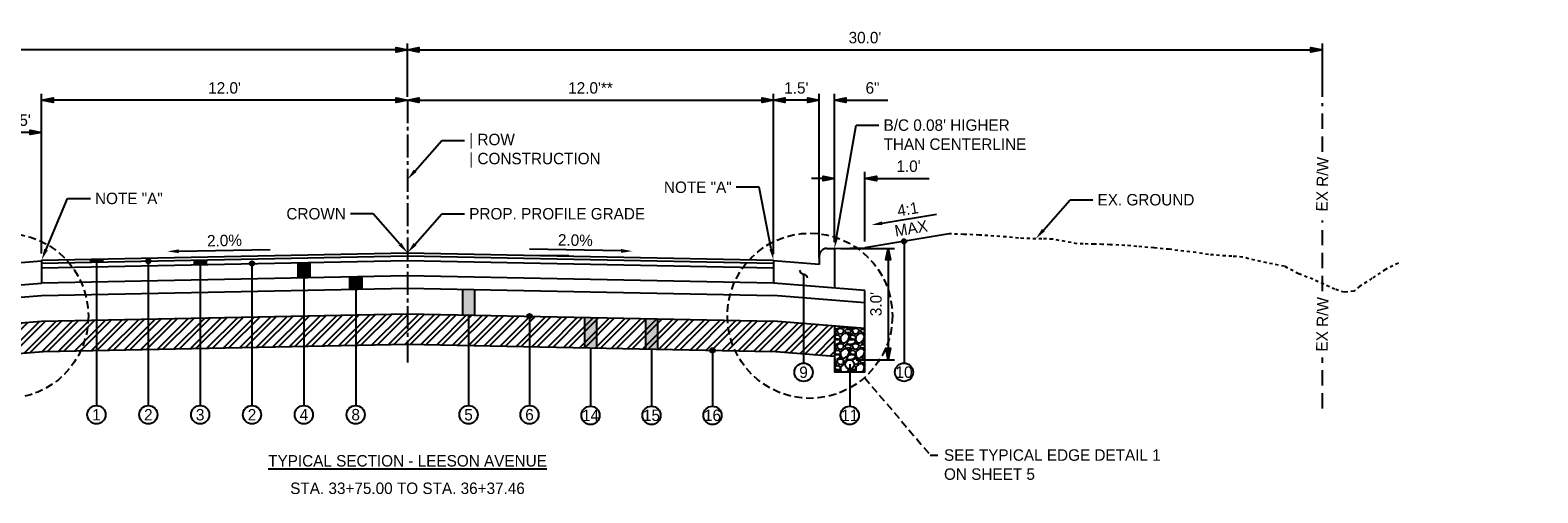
# Model space of a CAD drawing. Header units: feet. Extents: x 18895 to 19174, y 13693 to 13938.
# Tile 10 of 17: x 18981 to 19030, y 13819 to 13834. Entities that reach past the tile are written whole.
import ezdxf
from ezdxf import colors
from ezdxf.entities.mleader import LeaderData, LeaderLine
from ezdxf.math import Vec2, Vec3

# ---------------------------------------------------------------- set-up
doc = ezdxf.new("R2010")
doc.units = ezdxf.units.FT
doc.header["$MEASUREMENT"] = 0
for name, pattern in [('CENTER2', [1.125, 0.75, -0.125, 0.125, -0.125]), ('DASHED', [0.75, 0.5, -0.25]), ('DASHED2', [0.375, 0.25, -0.125]), ('OhDOT_USTN2', [0.11, 0.069, -0.041])]:
    doc.linetypes.add(name, pattern=pattern)
for name, color, linetype in [('PF_X_Ground_Line', 3, 'OhDOT_USTN2'), ('PV_P_EOP', 7, 'Continuous'), ('PV_P_Text', 7, 'Continuous'), ('PV_X_Text', 7, 'Continuous')]:
    doc.layers.add(name, color=color, linetype=linetype)
doc.styles.add('Slanted-Normal', font='font31.shx', dxfattribs={"height": 0.125})
doc.styles.get("Standard").update_dxf_attribs({"font": 'font31.shx'})
doc.dimstyles.new('Dec-1  Slanted', dxfattribs={"dimtxt": 0.125, "dimasz": 0.125, "dimexe": 0.07, "dimexo": 0.07, "dimgap": 0.07, "dimtad": 1, "dimdec": 1, "dimzin": 3, "dimdsep": 46, "dimtxsty": 'Slanted-Normal', "dimblk": 'Dim1', "dimcen": 0, "dimclrd": 95, "dimclre": 95, "dimclrt": 7, "dimadec": 1, "dimazin": 3, "dimtfac": 1, "dimtdec": 1, "dimtix": 1, "dimtofl": 0, "dimtmove": 1, "dimatfit": 3, "dimldrblk": 'Dim1', "dimfxl": 1, "dimtolj": 1, "dimtzin": 0, "dimlwd": -1, "dimlwe": -1, "dimarcsym": 0})

# ---------------------------------------------------------------- blocks, each defined once
blk = doc.blocks.new('Dim1')
h = blk.add_hatch(color=4)
h.dxf.hatch_style = 1
h.paths.add_polyline_path([(0, 0), (-1, -0.2), (-1, 0.2)])
at = {"color": 4}
blk.add_lwpolyline([(0, 0), (-1, -0.2), (-1, 0.2), (0, 0)], dxfattribs=at)
blk = doc.blocks.new('*D893')
at = {"layer": 'Defpoints', "color": 0, "transparency": 16777216}
for p in [(18993.308, 13831.566), (19005.308, 13831.566), (19005.308, 13826.326)]:
    blk.add_point(p, dxfattribs=at)
at = {"layer": 'PV_X_Text', "color": 95, "linetype": 'Continuous', "transparency": 16777216}
for p, q in [((19005.308, 13826.536), (19005.308, 13831.776)), ((18993.683, 13831.566), (19004.933, 13831.566))]:
    blk.add_line(p, q, dxfattribs=at)
at = {"layer": 'PV_X_Text', "color": 95, "transparency": 16777216, "xscale": 0.375, "yscale": 0.375, "zscale": 0.375, "rotation": 180}
blk.add_blockref('Dim1', (18993.308, 13831.566), dxfattribs=at)
at = {"layer": 'PV_X_Text', "color": 95, "transparency": 16777216, "xscale": 0.375, "yscale": 0.375, "zscale": 0.375}
blk.add_blockref('Dim1', (19005.308, 13831.566), dxfattribs=at)
at = {"layer": 'PV_X_Text', "color": 7, "transparency": 16777216, "insert": (18999.308, 13831.963), "char_height": 0.375, "attachment_point": 5, "style": 'Slanted-Normal'}
blk.add_mtext("\\A1;12.0'**", dxfattribs=at)
blk = doc.blocks.new('*D894')
at = {"layer": 'Defpoints', "color": 0, "transparency": 16777216}
for p in [(19005.308, 13831.566), (19005.308, 13826.305), (19006.808, 13826.185)]:
    blk.add_point(p, dxfattribs=at)
at = {"layer": 'PV_X_Text', "color": 95, "linetype": 'Continuous', "transparency": 16777216}
for p, q in [((19005.308, 13826.515), (19005.308, 13831.776)), ((19006.808, 13826.395), (19006.808, 13831.776)), ((19006.433, 13831.566), (19005.683, 13831.566))]:
    blk.add_line(p, q, dxfattribs=at)
at = {"layer": 'PV_X_Text', "color": 95, "transparency": 16777216, "xscale": 0.375, "yscale": 0.375, "zscale": 0.375, "rotation": 180}
blk.add_blockref('Dim1', (19005.308, 13831.566), dxfattribs=at)
at = {"layer": 'PV_X_Text', "color": 95, "transparency": 16777216, "xscale": 0.375, "yscale": 0.375, "zscale": 0.375}
blk.add_blockref('Dim1', (19006.808, 13831.566), dxfattribs=at)
at = {"layer": 'PV_X_Text', "color": 7, "transparency": 16777216, "insert": (19006.058, 13831.963), "char_height": 0.375, "attachment_point": 5, "style": 'Slanted-Normal'}
blk.add_mtext("\\A1;1.5'", dxfattribs=at)
blk = doc.blocks.new('*D895')
at = {"layer": 'Defpoints', "color": 0, "transparency": 16777216}
for p in [(19007.308, 13831.566), (19006.808, 13826.456), (19007.308, 13826.706)]:
    blk.add_point(p, dxfattribs=at)
at = {"layer": 'PV_X_Text', "color": 95, "linetype": 'Continuous', "transparency": 16777216}
for p, q in [((19006.808, 13826.666), (19006.808, 13831.776)), ((19007.308, 13826.916), (19007.308, 13831.776)), ((19006.433, 13831.566), (19006.058, 13831.566)), ((19007.683, 13831.566), (19009.053, 13831.566))]:
    blk.add_line(p, q, dxfattribs=at)
at = {"layer": 'PV_X_Text', "color": 95, "transparency": 16777216, "xscale": 0.375, "yscale": 0.375, "zscale": 0.375}
blk.add_blockref('Dim1', (19006.808, 13831.566), dxfattribs=at)
at = {"layer": 'PV_X_Text', "color": 95, "transparency": 16777216, "xscale": 0.375, "yscale": 0.375, "zscale": 0.375, "rotation": 180}
blk.add_blockref('Dim1', (19007.308, 13831.566), dxfattribs=at)
at = {"layer": 'PV_X_Text', "color": 7, "transparency": 16777216, "insert": (19008.556, 13831.963), "char_height": 0.375, "attachment_point": 5, "style": 'Slanted-Normal'}
blk.add_mtext('\\A1;6"', dxfattribs=at)
blk = doc.blocks.new('*D896')
at = {"layer": 'Defpoints', "color": 0, "transparency": 16777216}
for p in [(19023.308, 13833.213), (18993.308, 13831.464), (19023.308, 13831.464)]:
    blk.add_point(p, dxfattribs=at)
at = {"layer": 'PV_X_Text', "color": 95, "linetype": 'Continuous', "transparency": 16777216}
for p, q in [((18993.308, 13831.674), (18993.308, 13833.423)), ((18993.683, 13833.213), (19022.933, 13833.213)), ((19023.308, 13831.674), (19023.308, 13833.423))]:
    blk.add_line(p, q, dxfattribs=at)
at = {"layer": 'PV_X_Text', "color": 95, "transparency": 16777216, "xscale": 0.375, "yscale": 0.375, "zscale": 0.375, "rotation": 180}
blk.add_blockref('Dim1', (18993.308, 13833.213), dxfattribs=at)
at = {"layer": 'PV_X_Text', "color": 95, "transparency": 16777216, "xscale": 0.375, "yscale": 0.375, "zscale": 0.375}
blk.add_blockref('Dim1', (19023.308, 13833.213), dxfattribs=at)
at = {"layer": 'PV_X_Text', "color": 7, "transparency": 16777216, "insert": (19008.308, 13833.611), "char_height": 0.375, "attachment_point": 5, "style": 'Slanted-Normal'}
blk.add_mtext("\\A1;30.0'", dxfattribs=at)
blk = doc.blocks.new('*D897')
at = {"layer": 'Defpoints', "color": 0, "transparency": 16777216}
for p in [(18981.308, 13831.566), (18993.308, 13831.566), (18981.308, 13826.326)]:
    blk.add_point(p, dxfattribs=at)
at = {"layer": 'PV_X_Text', "color": 95, "linetype": 'Continuous', "transparency": 16777216}
for p, q in [((18981.308, 13826.536), (18981.308, 13831.776)), ((18992.933, 13831.566), (18981.683, 13831.566))]:
    blk.add_line(p, q, dxfattribs=at)
at = {"layer": 'PV_X_Text', "color": 95, "transparency": 16777216, "xscale": 0.375, "yscale": 0.375, "zscale": 0.375, "rotation": 180}
blk.add_blockref('Dim1', (18981.308, 13831.566), dxfattribs=at)
at = {"layer": 'PV_X_Text', "color": 95, "transparency": 16777216, "xscale": 0.375, "yscale": 0.375, "zscale": 0.375}
blk.add_blockref('Dim1', (18993.308, 13831.566), dxfattribs=at)
at = {"layer": 'PV_X_Text', "color": 7, "transparency": 16777216, "insert": (18987.308, 13831.963), "char_height": 0.375, "attachment_point": 5, "style": 'Slanted-Normal'}
blk.add_mtext("\\A1;12.0'", dxfattribs=at)
blk = doc.blocks.new('*D898')
at = {"layer": 'Defpoints', "color": 0, "transparency": 16777216}
for p in [(18979.808, 13830.509), (18981.308, 13826.326), (18979.808, 13826.206)]:
    blk.add_point(p, dxfattribs=at)
at = {"layer": 'PV_X_Text', "color": 95, "linetype": 'Continuous', "transparency": 16777216}
for p, q in [((18979.808, 13826.416), (18979.808, 13830.719)), ((18981.308, 13826.536), (18981.308, 13830.719)), ((18980.933, 13830.509), (18980.183, 13830.509))]:
    blk.add_line(p, q, dxfattribs=at)
at = {"layer": 'PV_X_Text', "color": 95, "transparency": 16777216, "xscale": 0.375, "yscale": 0.375, "zscale": 0.375, "rotation": 180}
blk.add_blockref('Dim1', (18979.808, 13830.509), dxfattribs=at)
at = {"layer": 'PV_X_Text', "color": 95, "transparency": 16777216, "xscale": 0.375, "yscale": 0.375, "zscale": 0.375}
blk.add_blockref('Dim1', (18981.308, 13830.509), dxfattribs=at)
at = {"layer": 'PV_X_Text', "color": 7, "transparency": 16777216, "insert": (18980.558, 13830.906), "char_height": 0.375, "attachment_point": 5, "style": 'Slanted-Normal'}
blk.add_mtext("\\A1;1.5'", dxfattribs=at)
blk = doc.blocks.new('*D902')
at = {"layer": 'Defpoints', "color": 0, "transparency": 16777216}
for p in [(18963.308, 13833.213), (18963.308, 13831.464), (18993.308, 13831.566)]:
    blk.add_point(p, dxfattribs=at)
at = {"layer": 'PV_X_Text', "color": 95, "linetype": 'Continuous', "transparency": 16777216}
for p, q in [((18963.308, 13831.674), (18963.308, 13833.423)), ((18992.933, 13833.213), (18963.683, 13833.213)), ((18993.308, 13831.776), (18993.308, 13833.423))]:
    blk.add_line(p, q, dxfattribs=at)
at = {"layer": 'PV_X_Text', "color": 95, "transparency": 16777216, "xscale": 0.375, "yscale": 0.375, "zscale": 0.375, "rotation": 180}
blk.add_blockref('Dim1', (18963.308, 13833.213), dxfattribs=at)
at = {"layer": 'PV_X_Text', "color": 95, "transparency": 16777216, "xscale": 0.375, "yscale": 0.375, "zscale": 0.375}
blk.add_blockref('Dim1', (18993.308, 13833.213), dxfattribs=at)
at = {"layer": 'PV_X_Text', "color": 7, "transparency": 16777216, "insert": (18978.308, 13833.611), "char_height": 0.375, "attachment_point": 5, "style": 'Slanted-Normal'}
blk.add_mtext("\\A1;30.0'", dxfattribs=at)
blk = doc.blocks.new('_Integral')
at = {"color": 0, "linetype": 'ByBlock', "lineweight": -2}
for centre, start, end in [((0.44, -0.09), 102, 168), ((-0.44, 0.09), 282, 348)]:
    blk.add_arc(centre, 0.454, start, end, dxfattribs=at)
blk = doc.blocks.new('*D978')
at = {"layer": 'Defpoints', "color": 0, "transparency": 16777216}
for p in [(19007.308, 13826.706), (19007.808, 13823.062), (19009.067, 13823.062)]:
    blk.add_point(p, dxfattribs=at)
at = {"layer": 'PV_X_Text', "color": 95, "linetype": 'Continuous', "transparency": 16777216}
for p, q in [((19007.518, 13826.706), (19009.277, 13826.706)), ((19009.067, 13826.331), (19009.067, 13823.437)), ((19008.018, 13823.062), (19009.277, 13823.062))]:
    blk.add_line(p, q, dxfattribs=at)
at = {"layer": 'PV_X_Text', "color": 95, "transparency": 16777216, "xscale": 0.375, "yscale": 0.375, "zscale": 0.375}
for p, rotation in [((19009.067, 13826.706), 90), ((19009.067, 13823.062), 270)]:
    blk.add_blockref('Dim1', p, dxfattribs=dict(at, rotation=rotation))
at = {"layer": 'PV_X_Text', "color": 7, "transparency": 16777216, "insert": (19008.67, 13824.884), "char_height": 0.375, "attachment_point": 5, "rotation": 90, "style": 'Slanted-Normal'}
blk.add_mtext("\\A1;3.0'", dxfattribs=at)
blk = doc.blocks.new('*D1000')
at = {"layer": 'Defpoints', "color": 0, "transparency": 16777216}
for p in [(19007.308, 13829.001), (19007.308, 13826.725), (19008.308, 13826.726)]:
    blk.add_point(p, dxfattribs=at)
at = {"layer": 'PV_X_Text', "color": 95, "linetype": 'Continuous', "transparency": 16777216}
for p, q in [((19006.933, 13829.001), (19006.558, 13829.001)), ((19007.308, 13826.935), (19007.308, 13829.211)), ((19008.308, 13826.936), (19008.308, 13829.211)), ((19008.683, 13829.001), (19010.416, 13829.001))]:
    blk.add_line(p, q, dxfattribs=at)
at = {"layer": 'PV_X_Text', "color": 95, "transparency": 16777216, "xscale": 0.375, "yscale": 0.375, "zscale": 0.375}
blk.add_blockref('Dim1', (19007.308, 13829.001), dxfattribs=at)
at = {"layer": 'PV_X_Text', "color": 95, "transparency": 16777216, "xscale": 0.375, "yscale": 0.375, "zscale": 0.375, "rotation": 180}
blk.add_blockref('Dim1', (19008.308, 13829.001), dxfattribs=at)
at = {"layer": 'PV_X_Text', "color": 7, "transparency": 16777216, "insert": (19009.737, 13829.398), "char_height": 0.375, "attachment_point": 5, "style": 'Slanted-Normal'}
blk.add_mtext("\\A1;1.0'", dxfattribs=at)

msp = doc.modelspace()

# ---------------------------------------------------------------- hatches: boundary and pattern name
at = {"layer": 'PV_P_EOP'}
h = msp.add_hatch(color=256, dxfattribs=at)
h.dxf.hatch_style = 1
edge = h.paths.add_edge_path()
edge.add_arc((19009.589, 13826.94), 0.075, 0, 360)
h = msp.add_hatch(color=256, dxfattribs=at)
h.dxf.hatch_style = 1
h.paths.add_polyline_path([(18982.908, 13826.358), (18983.308, 13826.366), (18983.308, 13826.262), (18982.908, 13826.254)])
h = msp.add_hatch(color=256, dxfattribs=at)
h.dxf.hatch_style = 1
edge = h.paths.add_edge_path()
edge.add_arc((18984.808, 13826.292), 0.075, 0, 360)
h = msp.add_hatch(color=256, dxfattribs=at)
h.dxf.hatch_style = 1
h.paths.add_polyline_path([(18986.308, 13826.322), (18986.708, 13826.33), (18986.708, 13826.184), (18986.308, 13826.176)])
h = msp.add_hatch(color=256, dxfattribs=at)
h.dxf.hatch_style = 1
edge = h.paths.add_edge_path()
edge.add_arc((18988.208, 13826.214), 0.075, 0, 360)
h = msp.add_hatch(color=256, dxfattribs=at)
h.dxf.hatch_style = 1
h.paths.add_polyline_path([(18989.908, 13825.748), (18990.108, 13825.752), (18990.108, 13826.252), (18989.908, 13826.248), (18989.708, 13826.244), (18989.708, 13825.744)])
h = msp.add_hatch(color=256, dxfattribs=at)
h.dxf.hatch_style = 1
h.paths.add_polyline_path([(18991.608, 13825.782), (18991.408, 13825.778), (18991.408, 13825.363), (18991.608, 13825.367), (18991.808, 13825.371), (18991.808, 13825.786)])
h = msp.add_hatch(color=256, dxfattribs=at)
h.dxf.hatch_style = 1
h.paths.add_polyline_path([(18995.108, 13824.52), (18995.508, 13824.512), (18995.508, 13825.346), (18995.108, 13825.354)])
h = msp.add_hatch(color=256, dxfattribs=at)
h.dxf.hatch_style = 1
edge = h.paths.add_edge_path()
edge.add_arc((18997.308, 13824.487), 0.075, 0, 360)
h = msp.add_hatch(color=256, dxfattribs=at)
h.dxf.hatch_style = 1
h.paths.add_polyline_path([(18999.108, 13823.451), (18999.508, 13823.443), (18999.508, 13824.443), (18999.108, 13824.451)])
h = msp.add_hatch(color=256, dxfattribs=at)
h.dxf.hatch_style = 1
h.paths.add_polyline_path([(19001.108, 13823.411), (19001.508, 13823.403), (19001.508, 13824.403), (19001.108, 13824.411)])
h = msp.add_hatch(color=256, dxfattribs=at)
h.dxf.hatch_style = 1
edge = h.paths.add_edge_path()
edge.add_arc((19003.308, 13823.367), 0.075, 0, 360)
at = {"layer": 'PV_X_Text', "transparency": 33554597}
h = msp.add_hatch(dxfattribs=at)
h.set_pattern_fill('ANSI32', color=256)
h.paths.add_polyline_path([(18979.308, 13824.167), (18981.308, 13824.327), (18993.308, 13824.567), (19005.308, 13824.328), (19007.308, 13824.168), (19007.308, 13823.164), (19005.258, 13823.328), (18993.308, 13823.567), (18981.358, 13823.328), (18979.308, 13823.164)])
at = {"layer": 'PV_X_Text', "transparency": 33554585}
h = msp.add_hatch(dxfattribs=at)
h.set_pattern_fill('GRAVEL', color=256, scale=0.5)
h.set_pattern_definition([(228.0127875, (0.36, 0.5), (-4, -4.5), [0.067268, -6.659544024]), (184.96974073, (0.315, 0.45), (6, 0.5), [0.115434, -11.427962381]), (132.51044708, (0.2, 0.44), (5, -5.5), [0.081394, -8.058016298]), (267.27368901, (0.005, 0.315), (0.5, 10), [0.105119, -10.406779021]), (292.83365418, (0, 0.21), (-2.5, 6), [0.1030775, -10.204686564]), (357.27368901, (0.04, 0.115), (-10, 0.5), [0.105119, -10.406779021]), (37.69424047, (0.145, 0.11), (-6.5, -5), [0.1390145, -13.762424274]), (72.255328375, (0.255, 0.195), (3.5, 11), [0.131244, -12.993160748]), (121.42956562, (0.295, 0.32), (-4, 6.5), [0.105475, -10.442036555]), (175.2363583, (0.24, 0.41), (5.5, -0.5), [0.120416, -5.900381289]), (222.3974378, (0.12, 0.42), (-6, -5.5), [0.155724, -15.416687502]), (138.81407483, (0.5, 0.31), (-3.5, 3), [0.0531505, -5.261922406]), (171.46923439, (0.46, 0.345), (6.5, -1), [0.1011185, -10.010755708]), (225, (0.36, 0.36), (-6e-17, -0.5), [0.0707105, -0.636396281]), (203.1985905, (0.325, 0.42), (2.5, 1), [0.038079, -3.769807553]), (291.8014095, (0.29, 0.405), (-0.5, 1.5), [0.0538515, -2.638730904]), (30.96375653, (0.31, 0.355), (1.5, 1), [0.0874645, -2.828011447]), (161.5650512, (0.385, 0.4), (1, -0.5), [0.0632455, -1.51789333]), (16.38954033, (0, 0.405), (5, 1.5), [0.0886, -8.771422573]), (70.34617594, (0.085, 0.43), (-2, -5.5), [0.0743305, -7.358703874]), (293.1985905, (0.385, 0.5), (-1, 2.5), [0.0761575, -3.731729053]), (343.61045967, (0.415, 0.43), (-5, 1.5), [0.0886, -8.771422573]), (339.44395478, (0, 0.095), (-2.5, 1), [0.08544, -4.186561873]), (294.77514057, (0.08, 0.065), (-2.5, 5.5), [0.071589, -7.087321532]), (66.8014095, (0.39, 0), (1, 2.5), [0.0761575, -3.731729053]), (17.35402464, (0.42, 0.07), (-6.5, -2), [0.0838155, -8.297711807]), (69.44395478, (0.145, 0), (-1, -2.5), [0.04272, -4.229281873]), (101.30993247, (0.36, 0), (-0.5, 2), [0.025495, -2.524014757]), (165.96375653, (0.355, 0.025), (1.5, -0.5), [0.1030775, -1.958475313]), (186.00900596, (0.255, 0.05), (5, 0.5), [0.095525, -9.456961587]), (303.6900675, (0.31, 0.31), (-0.5, 1), [0.072111, -1.730664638]), (353.15722659, (0.35, 0.25), (8.5, -1), [0.125897, -12.463781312]), (60.9453959, (0.475, 0.235), (-2, -3.5), [0.051478, -5.09633707]), (90, (0.5, 0.28), (-0.5, 0.5), [0.03, -0.47]), (120.25643716, (0.245, 0.065), (2, -3.5), [0.069462, -6.876759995]), (48.0127875, (0.21, 0.125), (4, 4.5), [0.134536, -6.592276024]), (0, (0.3, 0.225), (0.5, 0.5), [0.13, -0.37]), (325.30484647, (0.43, 0.225), (5, -3.5), [0.079057, -7.82663715]), (254.0546041, (0.495, 0.18), (-0.5, -2), [0.072801, -3.567253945]), (207.64597536, (0.475, 0.11), (-9.5, -5), [0.1185325, -11.734737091]), (175.42607874, (0.37, 0.055), (-6.5, 0.5), [0.1253995, -12.414536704])])
edge = h.paths.add_edge_path(flags=16)
edge.add_arc((19007.808, 13822.912), 0.15, 0, 360)
h.paths.add_polyline_path([(19008.308, 13824.088), (19007.308, 13824.168), (19007.308, 13822.663), (19008.308, 13822.663)])

# ---------------------------------------------------------------- linework, layer by layer
at = {"layer": 'PF_X_Ground_Line'}
msp.add_lwpolyline([(19025.799, 13826.219), (19025.373, 13826.022), (19024.931, 13825.728), (19024.538, 13825.466), (19024.342, 13825.302), (19024.03, 13825.27), (19023.719, 13825.368), (19022.999, 13825.695), (19022.524, 13825.875), (19022.065, 13826.121), (19021.483, 13826.234), (19020.686, 13826.422), (19020.337, 13826.451), (19019.939, 13826.476), (19019.569, 13826.508), (19019.165, 13826.571), (19018.284, 13826.678), (19017.782, 13826.725), (19017.221, 13826.774), (19016.83, 13826.808), (19016.346, 13826.827), (19016.095, 13826.84), (19015.83, 13826.844), (19015.468, 13826.854), (19015.267, 13826.863), (19014.462, 13827.011), (19014.112, 13827.023), (19013.713, 13827.027), (19013.342, 13827.041), (19012.935, 13827.083), (19012.05, 13827.146), (19011.547, 13827.168), (19011.064, 13827.185)], dxfattribs=at)
at = {"layer": 'PV_P_EOP', "linetype": 'DASHED'}
for points in [[(19023.308, 13829.873), (19023.308, 13831.464)], [(19023.308, 13825.309), (19023.308, 13827.619)], [(19023.308, 13821.464), (19023.308, 13823.131)]]:
    msp.add_lwpolyline(points, dxfattribs=at)
at = {"layer": 'PV_P_EOP'}
for points in [[(18982.908, 13826.358), (18982.908, 13826.254)], [(18983.308, 13826.366), (18983.308, 13826.262)], [(18986.308, 13826.322), (18986.308, 13826.176)], [(18989.708, 13826.244), (18989.708, 13825.744)], [(18990.108, 13826.252), (18990.108, 13825.752)], [(18991.408, 13825.778), (18991.408, 13825.363)], [(18991.808, 13825.786), (18991.808, 13825.371)], [(18995.108, 13825.365), (18995.108, 13824.531)], [(18995.508, 13825.357), (18995.508, 13824.523)], [(18999.108, 13824.451), (18999.108, 13823.451)], [(18999.508, 13824.443), (18999.508, 13823.443)], [(19001.108, 13824.411), (19001.108, 13823.411)], [(19001.508, 13824.403), (19001.508, 13823.403)]]:
    msp.add_lwpolyline(points, dxfattribs=at)
for centre in [(19009.589, 13826.94), (18984.808, 13826.292), (18988.208, 13826.214), (18997.308, 13824.487), (19003.308, 13823.367)]:
    msp.add_circle(centre, 0.075, dxfattribs=at)
at = {"layer": 'PV_P_Text'}
for points in [[(19011.064, 13827.185), (19008.308, 13826.726)], [(18979.808, 13826.185), (18981.308, 13826.305)], [(18981.308, 13826.326), (18993.308, 13826.566)], [(18981.308, 13826.222), (18993.308, 13826.462)], [(18981.308, 13826.326), (18981.308, 13825.574)], [(18981.308, 13826.076), (18993.308, 13826.316)], [(18986.708, 13826.33), (18986.708, 13826.184)], [(18993.308, 13826.566), (19005.308, 13826.326)], [(18993.308, 13826.462), (19005.308, 13826.222)], [(18993.308, 13826.316), (19005.308, 13826.076)], [(19005.308, 13826.326), (19005.308, 13825.574)], [(19006.808, 13826.185), (19005.308, 13826.305)], [(19006.808, 13826.456), (19006.808, 13826.185)], [(19007.058, 13826.706), (19007.308, 13826.706)], [(19007.308, 13826.706), (19007.308, 13825.414)], [(18981.308, 13825.576), (18993.308, 13825.816)], [(18993.308, 13825.816), (19005.308, 13825.576)], [(18978.308, 13825.334), (18981.308, 13825.574)], [(18981.308, 13825.161), (18993.317, 13825.401)], [(18993.3, 13825.401), (19005.308, 13825.161)], [(19008.308, 13825.334), (19005.308, 13825.574)], [(19007.308, 13824.168), (19007.308, 13822.663), (19008.308, 13822.663), (19008.308, 13825.334)], [(18978.308, 13824.921), (18981.308, 13825.161)], [(19008.308, 13824.921), (19005.308, 13825.161)], [(18978.308, 13824.087), (18981.308, 13824.327)], [(18981.308, 13824.327), (18993.308, 13824.567)], [(18993.308, 13824.567), (19005.308, 13824.328)], [(18993.317, 13824.567), (18993.317, 13824.567)], [(19008.308, 13824.088), (19005.308, 13824.328)], [(18979.308, 13823.164), (18981.358, 13823.328)], [(18981.358, 13823.328), (18993.308, 13823.567)], [(18993.308, 13823.567), (19005.258, 13823.328)], [(19007.308, 13823.164), (19005.258, 13823.328)]]:
    msp.add_lwpolyline(points, dxfattribs=at)
msp.add_circle((19007.808, 13822.912), 0.15, dxfattribs=at)
msp.add_arc((19007.058, 13826.456), 0.25, 90, 180, dxfattribs=at)
at = {"layer": 'PV_X_Text', "linetype": 'CENTER2'}
msp.add_lwpolyline([(18993.308, 13831.566), (18993.308, 13822.969)], dxfattribs=at)
at = {"layer": 'PV_X_Text', "linetype": 'ByBlock', "lineweight": -2}
for points in [[(19008.876, 13827.531), (19010.651, 13827.827)], [(18985.808, 13826.616), (18988.809, 13826.676)], [(19000.309, 13826.626), (18997.308, 13826.686)]]:
    msp.add_lwpolyline(points, dxfattribs=at)
at = {"layer": 'PV_X_Text'}
for points in [[(19009.589, 13826.94), (19009.589, 13822.952)], [(18983.108, 13826.362), (18983.108, 13821.558)], [(18984.808, 13826.292), (18984.808, 13821.558)], [(18986.508, 13826.326), (18986.508, 13821.558)], [(18998.599, 13826.46), (18997.599, 13826.48)], [(19007.308, 13826.706), (19008.308, 13826.726)], [(18988.208, 13826.214), (18988.208, 13821.558)], [(18989.908, 13826.248), (18989.908, 13821.558)], [(18991.608, 13825.782), (18991.608, 13821.558)], [(18995.308, 13824.527), (18995.308, 13821.558)], [(18997.308, 13824.487), (18997.308, 13821.558)], [(18999.308, 13823.447), (18999.308, 13821.538)], [(19001.308, 13823.407), (19001.308, 13821.538)], [(19003.308, 13823.367), (19003.308, 13821.538)], [(19007.808, 13822.912), (19007.808, 13821.538)]]:
    msp.add_lwpolyline(points, dxfattribs=at)
at = {"layer": 'PV_X_Text', "linetype": 'DASHED2', "lineweight": -2}
msp.add_lwpolyline([(19008.293, 13822.475), (19010.45, 13819.939), (19010.81, 13819.939)], dxfattribs=at)
at = {"layer": 'PV_X_Text', "linetype": 'DASHED2'}
for centre in [(18980.137, 13824.494), (19006.502, 13824.501)]:
    msp.add_circle(centre, 2.705, dxfattribs=at)
at = {"layer": 'PV_X_Text'}
for centre in [(19006.295, 13822.649), (19009.589, 13822.652), (18983.108, 13821.258), (18984.808, 13821.258), (18986.508, 13821.258), (18988.208, 13821.258), (18989.908, 13821.258), (18991.608, 13821.258), (18995.308, 13821.258), (18997.308, 13821.258), (18999.308, 13821.238), (19001.308, 13821.238), (19003.308, 13821.238), (19007.808, 13821.238)]:
    msp.add_circle(centre, 0.3, dxfattribs=at)
for points in [[(19008.866, 13827.593), (19008.506, 13827.47), (19008.886, 13827.47)], [(18985.807, 13826.678), (18985.433, 13826.608), (18985.809, 13826.553)], [(19000.31, 13826.688), (19000.684, 13826.618), (19000.307, 13826.563)]]:
    msp.add_solid(points, dxfattribs=at)

# ---------------------------------------------------------------- texts
at = {"layer": 'PV_P_EOP', "insert": (18993.308, 13819.747), "char_height": 0.375, "width": 29.24884, "attachment_point": 5, "style": 'Slanted-Normal'}
msp.add_mtext('{\\LTYPICAL SECTION - LEESON AVENUE}', dxfattribs=at)
at = {"layer": 'PV_X_Text', "char_height": 0.375, "width": 2.18377, "attachment_point": 5, "style": 'Slanted-Normal'}
for s, insert, rotation in [('EX R/W', (19023.308, 13828.809), 88.8542), ('4:1', (19009.714, 13827.995), 9.4642), ('MAX', (19009.82, 13827.365), 9.4642), ('2.0%', (18987.305, 13826.966), 1.1458), ('2.0%', (18998.812, 13826.976), 358.8542), ('EX R/W', (19023.308, 13824.22), 88.8542)]:
    msp.add_mtext(s, dxfattribs=dict(at, insert=insert, rotation=rotation))
at = {"layer": 'PV_X_Text', "char_height": 0.375, "attachment_point": 5, "style": 'Slanted-Normal'}
for s, insert in [('9', (19006.295, 13822.649)), ('10', (19009.589, 13822.652)), ('1', (18983.108, 13821.258)), ('2', (18984.808, 13821.258)), ('3', (18986.508, 13821.258)), ('2', (18988.208, 13821.258)), ('4', (18989.908, 13821.258)), ('8', (18991.608, 13821.258)), ('5', (18995.308, 13821.258)), ('6', (18997.308, 13821.258)), ('14', (18999.308, 13821.238)), ('15', (19001.308, 13821.238)), ('16', (19003.308, 13821.238)), ('11', (19007.808, 13821.238))]:
    msp.add_mtext_dynamic_manual_height_columns(s, width=2.46234, gutter_width=0.625, heights=[0], dxfattribs=dict(at, insert=insert))
at = {"layer": 'PV_X_Text', "insert": (19010.9, 13820.126), "char_height": 0.375, "attachment_point": 1}
msp.add_mtext('SEE TYPICAL EDGE DETAIL 1\\PON SHEET 5', dxfattribs=at)
at = {"layer": 'PV_X_Text', "insert": (18993.308, 13818.847), "char_height": 0.375, "width": 29.24884, "attachment_point": 5, "style": 'Slanted-Normal'}
msp.add_mtext('STA. 33+75.00 TO STA. 36+37.46', dxfattribs=at)

# ---------------------------------------------------------------- dimensions: what is measured, and where the dimension line sits
at = {"layer": 'PV_X_Text'}
for base, p1, p2, text, picture, middle in [((18963.308, 13833.213), (18993.308, 13831.566), (18963.308, 13831.464), "30.0'", '*D902', (18978.308, 13833.611)), ((19023.308, 13833.213), (18993.308, 13831.464), (19023.308, 13831.464), "30.0'", '*D896', (19008.308, 13833.611)), ((18981.308, 13831.566), (18993.308, 13831.566), (18981.308, 13826.326), "12.0'", '*D897', (18987.308, 13831.963)), ((19005.308, 13831.566), (18993.308, 13831.566), (19005.308, 13826.326), "12.0'**", '*D893', (18999.308, 13831.963)), ((19005.308, 13831.566), (19006.808, 13826.185), (19005.308, 13826.305), "1.5'", '*D894', (19006.058, 13831.963)), ((19007.308, 13831.566), (19006.808, 13826.456), (19007.308, 13826.706), '6"', '*D895', (19008.556, 13831.963)), ((18979.808, 13830.509), (18981.308, 13826.326), (18979.808, 13826.206), "1.5'", '*D898', (18980.558, 13830.906))]:
    dim = msp.add_linear_dim(base=base, p1=p1, p2=p2, text=text, dimstyle='Dec-1  Slanted', override={"dimpost": "'"}, dxfattribs=at)
    dim.commit()
    dim.dimension.update_dxf_attribs({"geometry": picture, "text_midpoint": middle})
dim = msp.add_linear_dim(base=(19007.308, 13829.001), p1=(19008.308, 13826.726), p2=(19007.308, 13826.725), text="1.0'", dimstyle='Dec-1  Slanted', override={"dimpost": "'"}, dxfattribs=at)
dim.commit()
dim.dimension.update_dxf_attribs({"geometry": '*D1000', "text_midpoint": (19009.737, 13829.001), "dimtype": 160})
dim = msp.add_linear_dim(base=(19009.067, 13823.062), p1=(19007.308, 13826.706), p2=(19007.808, 13823.062), angle=270, text="3.0'", dimstyle='Dec-1  Slanted', override={"dimpost": "'"}, dxfattribs=at)
dim.commit()
dim.dimension.update_dxf_attribs({"geometry": '*D978', "text_midpoint": (19009.067, 13824.884), "dimtype": 160})

# ---------------------------------------------------------------- leaders
ml = msp.add_multileader_mtext('Standard', dxfattribs=at)
ml.set_content("B/C 0.08' HIGHER \\PTHAN CENTERLINE", color=256, style='Slanted-Normal')
ml.set_leader_properties()
ml.build(insert=Vec2(0, 0))
ml.multileader.update_dxf_attribs({"dogleg_length": 0.25, "arrow_head_size": 0.375, "scale": 3})
ctx = ml.context
ctx.base_point, ctx.scale, ctx.char_height, ctx.arrow_head_size, ctx.landing_gap_size, ctx.plane_origin = Vec3(19008.768, 13830.747), 3, 0.375, 0.375, 0.15, Vec3(19007.252, 13826.68)
notes = []
notes.append((ctx, [(1, (1, 1, 0), (19008.018, 13830.747), (1, 0), 0.75, [(0, [(19007.308, 13826.706)], 0, [])])]))
ctx.mtext.insert, ctx.mtext.width, ctx.mtext.flow_direction = Vec3(19008.918, 13830.935), 7.15171, 5
ml = msp.add_multileader_mtext('Standard', dxfattribs=at)
ml.set_content('| ROW\\P| CONSTRUCTION', color=256, style='Slanted-Normal')
ml.set_leader_properties()
ml.build(insert=Vec2(0, 0))
ml.multileader.update_dxf_attribs({"dogleg_length": 0.25, "arrow_head_size": 0.375, "scale": 3})
ctx = ml.context
ctx.base_point, ctx.scale, ctx.char_height, ctx.arrow_head_size, ctx.landing_gap_size, ctx.plane_origin = Vec3(18995.181, 13830.245), 3, 0.375, 0.375, 0.15, Vec3(18993.364, 13828.942)
notes.append((ctx, [(0, (1, 1, 0), (18994.431, 13830.245), (1, 0), 0.75, [(0, [(18993.308, 13828.968)], 0, [])])]))
ctx.mtext.insert, ctx.mtext.flow_direction = Vec3(18995.331, 13830.464), 5
ml = msp.add_multileader_mtext('Standard', dxfattribs=at)
ml.set_content('NOTE "A"', color=256, style='Slanted-Normal')
ml.set_leader_properties()
ml.build(insert=Vec2(0, 0))
ml.multileader.update_dxf_attribs({"dogleg_length": 0.25, "arrow_head_size": 0.375, "scale": 3})
ctx = ml.context
ctx.base_point, ctx.scale, ctx.char_height, ctx.arrow_head_size, ctx.landing_gap_size, ctx.plane_origin = Vec3(19001.301, 13828.711), 3, 0.375, 0.375, 0.15, Vec3(19005.364, 13826.3)
ctx.text_align_type = 2
notes.append((ctx, [(1, (1, 1, 0), (19004.839, 13828.711), (-1, 0), 0.75, [(0, [(19005.308, 13826.326)], 0, [])])]))
ctx.mtext.insert, ctx.mtext.alignment, ctx.mtext.flow_direction = Vec3(19003.939, 13828.899), 3, 5
ml = msp.add_multileader_mtext('Standard', dxfattribs=at)
ml.set_content('NOTE "A"', color=256, style='Slanted-Normal')
ml.set_leader_properties()
ml.build(insert=Vec2(0, 0))
ml.multileader.update_dxf_attribs({"dogleg_length": 0.25, "arrow_head_size": 0.375, "scale": 3})
ctx = ml.context
ctx.base_point, ctx.scale, ctx.char_height, ctx.arrow_head_size, ctx.landing_gap_size, ctx.plane_origin = Vec3(18982.91, 13828.346), 3, 0.375, 0.375, 0.15, Vec3(18981.364, 13826.3)
notes.append((ctx, [(0, (1, 1, 0), (18982.16, 13828.346), (1, 0), 0.75, [(0, [(18981.308, 13826.326)], 0, [])])]))
ctx.mtext.insert, ctx.mtext.flow_direction = Vec3(18983.06, 13828.533), 5
at = {"layer": 'PV_X_Text', "linetype": 'DASHED2'}
ml = msp.add_multileader_mtext('Standard', dxfattribs=at)
ml.set_content('EX. GROUND', color=256, style='Slanted-Normal')
ml.set_leader_properties()
ml.build(insert=Vec2(0, 0))
ml.multileader.update_dxf_attribs({"dogleg_length": 0.25, "arrow_head_size": 0.375, "scale": 3})
ctx = ml.context
ctx.base_point, ctx.scale, ctx.char_height, ctx.arrow_head_size, ctx.landing_gap_size, ctx.plane_origin = Vec3(19015.785, 13828.303), 3, 0.375, 0.375, 0.15, Vec3(19013.968, 13826.999)
notes.append((ctx, [(0, (1, 1, 0), (19015.035, 13828.303), (1, 0), 0.75, [(0, [(19013.912, 13827.025)], 0, [])])]))
ctx.mtext.insert, ctx.mtext.flow_direction = Vec3(19015.935, 13828.49), 5
at = {"layer": 'PV_X_Text'}
ml = msp.add_multileader_mtext('Standard', dxfattribs=at)
ml.set_content('CROWN', color=256, style='Slanted-Normal')
ml.set_leader_properties()
ml.build(insert=Vec2(0, 0))
ml.multileader.update_dxf_attribs({"dogleg_length": 0.25, "arrow_head_size": 0.375, "scale": 3})
ctx = ml.context
ctx.base_point, ctx.scale, ctx.char_height, ctx.arrow_head_size, ctx.landing_gap_size, ctx.plane_origin = Vec3(18989.338, 13827.844), 3, 0.375, 0.375, 0.15, Vec3(18993.252, 13826.54)
ctx.text_align_type = 2
notes.append((ctx, [(0, (1, 1, 0), (18992.186, 13827.844), (-1, 0), 0.75, [(0, [(18993.308, 13826.566)], 0, [])])]))
ctx.mtext.insert, ctx.mtext.alignment, ctx.mtext.flow_direction = Vec3(18991.286, 13828.031), 3, 5
ml = msp.add_multileader_mtext('Standard', dxfattribs=at)
ml.set_content('PROP. PROFILE GRADE', color=256, style='Slanted-Normal')
ml.set_leader_properties()
ml.build(insert=Vec2(0, 0))
ml.multileader.update_dxf_attribs({"dogleg_length": 0.25, "arrow_head_size": 0.375, "scale": 3})
ctx = ml.context
ctx.base_point, ctx.scale, ctx.char_height, ctx.arrow_head_size, ctx.landing_gap_size, ctx.plane_origin = Vec3(18995.181, 13827.844), 3, 0.375, 0.375, 0.15, Vec3(18993.364, 13826.54)
notes.append((ctx, [(0, (1, 1, 0), (18994.431, 13827.844), (1, 0), 0.75, [(0, [(18993.308, 13826.566)], 0, [])])]))
ctx.mtext.insert, ctx.mtext.flow_direction = Vec3(18995.331, 13828.031), 5
ml = msp.add_multileader_mtext('Standard', dxfattribs=at)
ml.set_content('', color=256)
ml.set_leader_properties()
ml.set_arrow_properties(name='INTEGRAL')
ml.build(insert=Vec2(0, 0))
ml.multileader.update_dxf_attribs({"dogleg_length": 0, "arrow_head_size": 0.375})
ctx = ml.context
ctx.base_point, ctx.char_height, ctx.arrow_head_size, ctx.landing_gap_size, ctx.plane_origin = Vec3(19006.295, 13822.952), 0.18, 0.375, 0, Vec3(19006.295, 13825.86)
notes.append((ctx, [(0, (1, 1, 0), (19006.295, 13822.952), (1, 0), 0, [(0, [(19006.295, 13825.86)], 0, [])])]))
ctx.mtext.insert, ctx.mtext.flow_direction = Vec3(19006.295, 13823.042), 5
for ctx, leaders in notes:
    for number, flags, end, landing, length, lines in leaders:
        leader = LeaderData()
        leader.index, (leader.has_last_leader_line, leader.has_dogleg_vector, leader.attachment_direction) = number, flags
        leader.last_leader_point, leader.dogleg_vector, leader.dogleg_length = Vec3(end), Vec3(landing), length
        for number, points, colour, breaks in lines:
            line = LeaderLine()
            line.index, line.vertices, line.color, line.breaks = number, Vec3.list(points), colors.encode_raw_color(colour), breaks
            leader.lines.append(line)
        ctx.leaders.append(leader)

doc.saveas('drawing.dxf')
